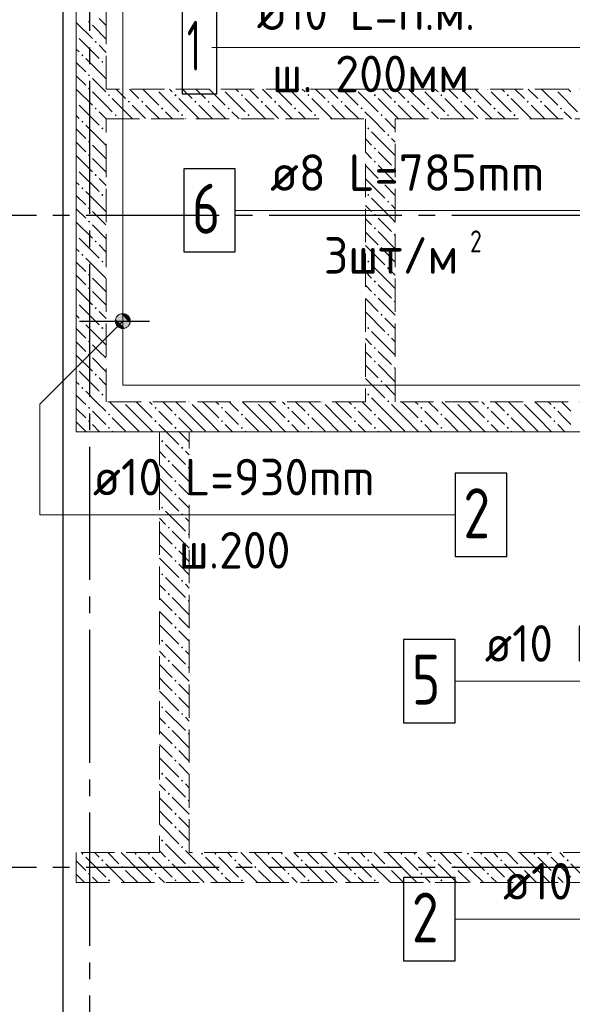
# Model space of a CAD drawing. Header units: millimetres. Extents: x 0 to 40165, y 0 to 42000.
# Tile 12 of 16: x 5130 to 8456, y 31248 to 37167. Entities that reach past the tile are written whole.
import ezdxf

# ---------------------------------------------------------------- set-up
doc = ezdxf.new("R2010")
doc.units = ezdxf.units.MM
doc.linetypes.add('______2', pattern=[270, 200, -70])
doc.linetypes.add('______5', pattern=[1100, 800, -100, 100, -100])
for name, color, linetype, lineweight in [('Standard', 7, 'Continuous', 25), ('ЖБ Перекрытие верхний уровень', 7, 'Continuous', 35), ('ЖБ Стена верхний уровень', 7, 'Continuous', 35), ('Оси', 40, '______5', 18), ('Позиционная метка линия выноска', 7, 'Continuous', 13), ('Позиционная метка номер позиции', 7, 'Continuous', 13)]:
    doc.layers.add(name, color=color, linetype=linetype, lineweight=lineweight)
doc.layers.add('Обрамление П-обр. равн.', color=7, linetype='Continuous', lineweight=25, true_color=0x5f1e0f)
doc.layers.add('Фиксатор', color=7, linetype='Continuous', lineweight=13, true_color=0x494949)
doc.styles.add('ISOCPEUR', font='txt')

msp = doc.modelspace()

# ---------------------------------------------------------------- hatches: boundary and pattern name
at = {"layer": 'ЖБ Стена верхний уровень', "linetype": 'Continuous', "lineweight": 18, "transparency": 33554687}
for points in [[(5541, 37153.1), (5547.5, 37159.6), (5554, 37153.1), (5547.5, 37146.6)], [(5470.5, 37076.6), (5474, 37073.1), (5470.5, 37069.7)], [(5581, 37033.1), (5587.5, 37039.6), (5594, 37033.1), (5587.5, 37026.6)], [(5501, 36953.1), (5507.5, 36959.6), (5514, 36953.1), (5507.5, 36946.6)], [(5621, 36913.1), (5627.5, 36919.6), (5634, 36913.1), (5627.5, 36906.6)], [(5541, 36833.1), (5547.5, 36839.6), (5554, 36833.1), (5547.5, 36826.6)], [(5541, 36753.1), (5547.5, 36759.6), (5554, 36753.1), (5547.5, 36746.6)], [(5661, 36713.1), (5667.5, 36719.6), (5674, 36713.1), (5667.5, 36706.6)], [(5950.8, 36750), (5947.5, 36746.6), (5944.1, 36750)], [(6061, 36713.1), (6067.5, 36719.6), (6074, 36713.1), (6067.5, 36706.6)], [(6350.8, 36750), (6347.5, 36746.6), (6344.1, 36750)], [(6461, 36713.1), (6467.5, 36719.6), (6474, 36713.1), (6467.5, 36706.6)], [(6750.8, 36750), (6747.5, 36746.6), (6744.1, 36750)], [(6861, 36713.1), (6867.5, 36719.6), (6874, 36713.1), (6867.5, 36706.6)], [(7150.8, 36750), (7147.5, 36746.6), (7144.1, 36750)], [(7261, 36713.1), (7267.5, 36719.6), (7274, 36713.1), (7267.5, 36706.6)], [(7550.8, 36750), (7547.5, 36746.6), (7544.1, 36750)], [(7661, 36713.1), (7667.5, 36719.6), (7674, 36713.1), (7667.5, 36706.6)], [(7950.8, 36750), (7947.5, 36746.6), (7944.1, 36750)], [(8061, 36713.1), (8067.5, 36719.6), (8074, 36713.1), (8067.5, 36706.6)], [(8350.8, 36750), (8347.5, 36746.6), (8344.1, 36750)], [(5470.5, 36676.6), (5474, 36673.1), (5470.5, 36669.7)], [(5581, 36633.1), (5587.5, 36639.6), (5594, 36633.1), (5587.5, 36626.6)], [(5781, 36673.1), (5787.5, 36679.6), (5794, 36673.1), (5787.5, 36666.6)], [(5861, 36673.1), (5867.5, 36679.6), (5874, 36673.1), (5867.5, 36666.6)], [(5981, 36633.1), (5987.5, 36639.6), (5994, 36633.1), (5987.5, 36626.6)], [(6181, 36673.1), (6187.5, 36679.6), (6194, 36673.1), (6187.5, 36666.6)], [(6261, 36673.1), (6267.5, 36679.6), (6274, 36673.1), (6267.5, 36666.6)], [(6381, 36633.1), (6387.5, 36639.6), (6394, 36633.1), (6387.5, 36626.6)], [(6581, 36673.1), (6587.5, 36679.6), (6594, 36673.1), (6587.5, 36666.6)], [(6661, 36673.1), (6667.5, 36679.6), (6674, 36673.1), (6667.5, 36666.6)], [(6781, 36633.1), (6787.5, 36639.6), (6794, 36633.1), (6787.5, 36626.6)], [(6981, 36673.1), (6987.5, 36679.6), (6994, 36673.1), (6987.5, 36666.6)], [(7061, 36673.1), (7067.5, 36679.6), (7074, 36673.1), (7067.5, 36666.6)], [(7181, 36633.1), (7187.5, 36639.6), (7194, 36633.1), (7187.5, 36626.6)], [(7381, 36673.1), (7387.5, 36679.6), (7394, 36673.1), (7387.5, 36666.6)], [(7461, 36673.1), (7467.5, 36679.6), (7474, 36673.1), (7467.5, 36666.6)], [(7581, 36633.1), (7587.5, 36639.6), (7594, 36633.1), (7587.5, 36626.6)], [(7781, 36673.1), (7787.5, 36679.6), (7794, 36673.1), (7787.5, 36666.6)], [(7861, 36673.1), (7867.5, 36679.6), (7874, 36673.1), (7867.5, 36666.6)], [(7981, 36633.1), (7987.5, 36639.6), (7994, 36633.1), (7987.5, 36626.6)], [(8181, 36673.1), (8187.5, 36679.6), (8194, 36673.1), (8187.5, 36666.6)], [(8261, 36673.1), (8267.5, 36679.6), (8274, 36673.1), (8267.5, 36666.6)], [(8381, 36633.1), (8387.5, 36639.6), (8394, 36633.1), (8387.5, 36626.6)], [(5701, 36593.1), (5707.5, 36599.6), (5714, 36593.1), (5707.5, 36586.6)], [(6101, 36593.1), (6107.5, 36599.6), (6114, 36593.1), (6107.5, 36586.6)], [(6501, 36593.1), (6507.5, 36599.6), (6514, 36593.1), (6507.5, 36586.6)], [(6901, 36593.1), (6907.5, 36599.6), (6914, 36593.1), (6907.5, 36586.6)], [(7301, 36593.1), (7307.5, 36599.6), (7314, 36593.1), (7307.5, 36586.6)], [(7701, 36593.1), (7707.5, 36599.6), (7714, 36593.1), (7707.5, 36586.6)], [(8101, 36593.1), (8107.5, 36599.6), (8114, 36593.1), (8107.5, 36586.6)], [(5501, 36553.1), (5507.5, 36559.6), (5514, 36553.1), (5507.5, 36546.6)], [(5621, 36513.1), (5627.5, 36519.6), (5634, 36513.1), (5627.5, 36506.6)], [(7221, 36513.1), (7227.5, 36519.6), (7234, 36513.1), (7227.5, 36506.6)], [(7341, 36473.1), (7347.5, 36479.6), (7354, 36473.1), (7347.5, 36466.6)], [(5541, 36433.1), (5547.5, 36439.6), (5554, 36433.1), (5547.5, 36426.6)], [(5541, 36353.1), (5547.5, 36359.6), (5554, 36353.1), (5547.5, 36346.6)], [(7261, 36393.1), (7267.5, 36399.6), (7274, 36393.1), (7267.5, 36386.6)], [(7261, 36313.1), (7267.5, 36319.6), (7274, 36313.1), (7267.5, 36306.6)], [(5470.5, 36276.6), (5474, 36273.1), (5470.5, 36269.7)], [(5581, 36233.1), (5587.5, 36239.6), (5594, 36233.1), (5587.5, 36226.6)], [(7381, 36273.1), (7387.5, 36279.6), (7390.5, 36276.6), (7390.5, 36269.7), (7387.5, 36266.6)], [(7301, 36193.1), (7307.5, 36199.6), (7314, 36193.1), (7307.5, 36186.6)], [(5501, 36153.1), (5507.5, 36159.6), (5514, 36153.1), (5507.5, 36146.6)], [(5621, 36113.1), (5627.5, 36119.6), (5634, 36113.1), (5627.5, 36106.6)], [(7221, 36113.1), (7227.5, 36119.6), (7234, 36113.1), (7227.5, 36106.6)], [(7341, 36073.1), (7347.5, 36079.6), (7354, 36073.1), (7347.5, 36066.6)], [(5541, 36033.1), (5547.5, 36039.6), (5554, 36033.1), (5547.5, 36026.6)], [(7261, 35993.1), (7267.5, 35999.6), (7274, 35993.1), (7267.5, 35986.6)], [(5541, 35953.1), (5547.5, 35959.6), (5554, 35953.1), (5547.5, 35946.6)], [(5470.5, 35876.6), (5474, 35873.1), (5470.5, 35869.7)], [(7261, 35913.1), (7267.5, 35919.6), (7274, 35913.1), (7267.5, 35906.6)], [(7381, 35873.1), (7387.5, 35879.6), (7390.5, 35876.6), (7390.5, 35869.7), (7387.5, 35866.6)], [(5581, 35833.1), (5587.5, 35839.6), (5594, 35833.1), (5587.5, 35826.6)], [(5501, 35753.1), (5507.5, 35759.6), (5514, 35753.1), (5507.5, 35746.6)], [(7301, 35793.1), (7307.5, 35799.6), (7314, 35793.1), (7307.5, 35786.6)], [(5621, 35713.1), (5627.5, 35719.6), (5634, 35713.1), (5627.5, 35706.6)], [(7221, 35713.1), (7227.5, 35719.6), (7234, 35713.1), (7227.5, 35706.6)], [(5541, 35633.1), (5547.5, 35639.6), (5554, 35633.1), (5547.5, 35626.6)], [(7341, 35673.1), (7347.5, 35679.6), (7354, 35673.1), (7347.5, 35666.6)], [(7261, 35593.1), (7267.5, 35599.6), (7274, 35593.1), (7267.5, 35586.6)], [(5541, 35553.1), (5547.5, 35559.6), (5554, 35553.1), (5547.5, 35546.6)], [(7261, 35513.1), (7267.5, 35519.6), (7274, 35513.1), (7267.5, 35506.6)], [(5470.5, 35476.6), (5474, 35473.1), (5470.5, 35469.7)], [(7381, 35473.1), (7387.5, 35479.6), (7390.5, 35476.6), (7390.5, 35469.7), (7387.5, 35466.6)], [(5581, 35433.1), (5587.5, 35439.6), (5594, 35433.1), (5587.5, 35426.6)], [(7301, 35393.1), (7307.5, 35399.6), (7314, 35393.1), (7307.5, 35386.6)], [(5501, 35353.1), (5507.5, 35359.6), (5514, 35353.1), (5507.5, 35346.6)], [(5621, 35313.1), (5627.5, 35319.6), (5634, 35313.1), (5627.5, 35306.6)], [(7221, 35313.1), (7227.5, 35319.6), (7234, 35313.1), (7227.5, 35306.6)], [(7341, 35273.1), (7347.5, 35279.6), (7354, 35273.1), (7347.5, 35266.6)], [(5541, 35233.1), (5547.5, 35239.6), (5554, 35233.1), (5547.5, 35226.6)], [(5541, 35153.1), (5547.5, 35159.6), (5554, 35153.1), (5547.5, 35146.6)], [(7261, 35193.1), (7267.5, 35199.6), (7274, 35193.1), (7267.5, 35186.6)], [(7261, 35113.1), (7267.5, 35119.6), (7274, 35113.1), (7267.5, 35106.6)], [(5470.5, 35076.6), (5474, 35073.1), (5470.5, 35069.7)], [(5581, 35033.1), (5587.5, 35039.6), (5594, 35033.1), (5587.5, 35026.6)], [(7381, 35073.1), (7387.5, 35079.6), (7390.5, 35076.6), (7390.5, 35069.7), (7387.5, 35066.6)], [(7301, 34993.1), (7307.5, 34999.6), (7314, 34993.1), (7307.5, 34986.6)], [(5501, 34953.1), (5507.5, 34959.6), (5514, 34953.1), (5507.5, 34946.6)], [(5621, 34913.1), (5627.5, 34919.6), (5634, 34913.1), (5627.5, 34906.6)], [(5750.8, 34870), (5747.5, 34866.6), (5744.1, 34870)], [(6150.8, 34870), (6147.5, 34866.6), (6144.1, 34870)], [(6550.8, 34870), (6547.5, 34866.6), (6544.1, 34870)], [(6950.8, 34870), (6947.5, 34866.6), (6944.1, 34870)], [(7221, 34913.1), (7227.5, 34919.6), (7234, 34913.1), (7227.5, 34906.6)], [(7341, 34873.1), (7347.5, 34879.6), (7354, 34873.1), (7350.8, 34870), (7344.1, 34870)], [(7350.8, 34870), (7347.5, 34866.6), (7344.1, 34870)], [(7750.8, 34870), (7747.5, 34866.6), (7744.1, 34870)], [(8150.8, 34870), (8147.5, 34866.6), (8144.1, 34870)], [(5541, 34833.1), (5547.5, 34839.6), (5554, 34833.1), (5547.5, 34826.6)], [(5941, 34833.1), (5947.5, 34839.6), (5954, 34833.1), (5947.5, 34826.6)], [(6341, 34833.1), (6347.5, 34839.6), (6354, 34833.1), (6347.5, 34826.6)], [(6741, 34833.1), (6747.5, 34839.6), (6754, 34833.1), (6747.5, 34826.6)], [(7141, 34833.1), (7147.5, 34839.6), (7154, 34833.1), (7147.5, 34826.6)], [(7541, 34833.1), (7547.5, 34839.6), (7554, 34833.1), (7547.5, 34826.6)], [(7941, 34833.1), (7947.5, 34839.6), (7954, 34833.1), (7947.5, 34826.6)], [(8341, 34833.1), (8347.5, 34839.6), (8354, 34833.1), (8347.5, 34826.6)], [(5541, 34753.1), (5547.5, 34759.6), (5554, 34753.1), (5547.5, 34746.6)], [(5661, 34793.1), (5667.5, 34799.6), (5674, 34793.1), (5667.5, 34786.6)], [(5941, 34753.1), (5947.5, 34759.6), (5954, 34753.1), (5947.5, 34746.6)], [(6061, 34793.1), (6067.5, 34799.6), (6074, 34793.1), (6067.5, 34786.6)], [(6341, 34753.1), (6347.5, 34759.6), (6354, 34753.1), (6347.5, 34746.6)], [(6461, 34793.1), (6467.5, 34799.6), (6474, 34793.1), (6467.5, 34786.6)], [(6741, 34753.1), (6747.5, 34759.6), (6754, 34753.1), (6747.5, 34746.6)], [(6861, 34793.1), (6867.5, 34799.6), (6874, 34793.1), (6867.5, 34786.6)], [(7141, 34753.1), (7147.5, 34759.6), (7154, 34753.1), (7147.5, 34746.6)], [(7261, 34793.1), (7267.5, 34799.6), (7274, 34793.1), (7267.5, 34786.6)], [(7541, 34753.1), (7547.5, 34759.6), (7554, 34753.1), (7547.5, 34746.6)], [(7661, 34793.1), (7667.5, 34799.6), (7674, 34793.1), (7667.5, 34786.6)], [(7941, 34753.1), (7947.5, 34759.6), (7954, 34753.1), (7947.5, 34746.6)], [(8061, 34793.1), (8067.5, 34799.6), (8074, 34793.1), (8067.5, 34786.6)], [(8341, 34753.1), (8347.5, 34759.6), (8354, 34753.1), (8347.5, 34746.6)], [(5661, 34713.1), (5667.5, 34719.6), (5674, 34713.1), (5667.5, 34706.6)], [(6061, 34713.1), (6067.5, 34719.6), (6074, 34713.1), (6067.5, 34706.6)], [(6461, 34713.1), (6467.5, 34719.6), (6474, 34713.1), (6467.5, 34706.6)], [(6861, 34713.1), (6867.5, 34719.6), (6874, 34713.1), (6867.5, 34706.6)], [(7261, 34713.1), (7267.5, 34719.6), (7274, 34713.1), (7267.5, 34706.6)], [(7661, 34713.1), (7667.5, 34719.6), (7674, 34713.1), (7667.5, 34706.6)], [(8061, 34713.1), (8067.5, 34719.6), (8074, 34713.1), (8067.5, 34706.6)], [(5981, 34633.1), (5987.5, 34639.6), (5994, 34633.1), (5987.5, 34626.6)], [(6101, 34593.1), (6107.5, 34599.6), (6114, 34593.1), (6107.5, 34586.6)], [(6021, 34513.1), (6027.5, 34519.6), (6034, 34513.1), (6027.5, 34506.6)], [(6141, 34473.1), (6147.5, 34479.6), (6150.5, 34476.6), (6150.5, 34469.7), (6147.5, 34466.6)], [(6061, 34393.1), (6067.5, 34399.6), (6074, 34393.1), (6067.5, 34386.6)], [(6061, 34313.1), (6067.5, 34319.6), (6074, 34313.1), (6067.5, 34306.6)], [(5981, 34233.1), (5987.5, 34239.6), (5994, 34233.1), (5987.5, 34226.6)], [(6101, 34193.1), (6107.5, 34199.6), (6114, 34193.1), (6107.5, 34186.6)], [(6021, 34113.1), (6027.5, 34119.6), (6034, 34113.1), (6027.5, 34106.6)], [(6141, 34073.1), (6147.5, 34079.6), (6150.5, 34076.6), (6150.5, 34069.7), (6147.5, 34066.6)], [(6061, 33993.1), (6067.5, 33999.6), (6074, 33993.1), (6067.5, 33986.6)], [(6061, 33913.1), (6067.5, 33919.6), (6074, 33913.1), (6067.5, 33906.6)], [(5981, 33833.1), (5987.5, 33839.6), (5994, 33833.1), (5987.5, 33826.6)], [(6101, 33793.1), (6107.5, 33799.6), (6114, 33793.1), (6107.5, 33786.6)], [(6021, 33713.1), (6027.5, 33719.6), (6034, 33713.1), (6027.5, 33706.6)], [(6141, 33673.1), (6147.5, 33679.6), (6150.5, 33676.6), (6150.5, 33669.7), (6147.5, 33666.6)], [(6061, 33593.1), (6067.5, 33599.6), (6074, 33593.1), (6067.5, 33586.6)], [(6061, 33513.1), (6067.5, 33519.6), (6074, 33513.1), (6067.5, 33506.6)], [(5981, 33433.1), (5987.5, 33439.6), (5994, 33433.1), (5987.5, 33426.6)], [(6101, 33393.1), (6107.5, 33399.6), (6114, 33393.1), (6107.5, 33386.6)], [(6021, 33313.1), (6027.5, 33319.6), (6034, 33313.1), (6027.5, 33306.6)], [(6141, 33273.1), (6147.5, 33279.6), (6150.5, 33276.6), (6150.5, 33269.7), (6147.5, 33266.6)], [(6061, 33193.1), (6067.5, 33199.6), (6074, 33193.1), (6067.5, 33186.6)], [(6061, 33113.1), (6067.5, 33119.6), (6074, 33113.1), (6067.5, 33106.6)], [(5981, 33033.1), (5987.5, 33039.6), (5994, 33033.1), (5987.5, 33026.6)], [(6101, 32993.1), (6107.5, 32999.6), (6114, 32993.1), (6107.5, 32986.6)], [(6021, 32913.1), (6027.5, 32919.6), (6034, 32913.1), (6027.5, 32906.6)], [(6141, 32873.1), (6147.5, 32879.6), (6150.5, 32876.6), (6150.5, 32869.7), (6147.5, 32866.6)], [(6061, 32793.1), (6067.5, 32799.6), (6074, 32793.1), (6067.5, 32786.6)], [(6061, 32713.1), (6067.5, 32719.6), (6074, 32713.1), (6067.5, 32706.6)], [(5981, 32633.1), (5987.5, 32639.6), (5994, 32633.1), (5987.5, 32626.6)], [(6101, 32593.1), (6107.5, 32599.6), (6114, 32593.1), (6107.5, 32586.6)], [(6021, 32513.1), (6027.5, 32519.6), (6034, 32513.1), (6027.5, 32506.6)], [(6141, 32473.1), (6147.5, 32479.6), (6150.5, 32476.6), (6150.5, 32469.7), (6147.5, 32466.6)], [(6061, 32393.1), (6067.5, 32399.6), (6074, 32393.1), (6067.5, 32386.6)], [(6061, 32313.1), (6067.5, 32319.6), (6074, 32313.1), (6067.5, 32306.6)], [(5981, 32233.1), (5987.5, 32239.6), (5994, 32233.1), (5987.5, 32226.6)], [(6101, 32193.1), (6107.5, 32199.6), (6114, 32193.1), (6107.5, 32186.6)], [(5501, 32153.1), (5507.5, 32159.6), (5514, 32153.1), (5507.5, 32146.6)], [(5821, 32153.1), (5827.5, 32159.6), (5834, 32153.1), (5827.5, 32146.6)], [(5901, 32153.1), (5907.5, 32159.6), (5914, 32153.1), (5907.5, 32146.6)], [(6221, 32153.1), (6227.5, 32159.6), (6234, 32153.1), (6227.5, 32146.6)], [(6301, 32153.1), (6307.5, 32159.6), (6314, 32153.1), (6307.5, 32146.6)], [(6621, 32153.1), (6627.5, 32159.6), (6634, 32153.1), (6627.5, 32146.6)], [(6701, 32153.1), (6707.5, 32159.6), (6714, 32153.1), (6707.5, 32146.6)], [(7021, 32153.1), (7027.5, 32159.6), (7034, 32153.1), (7027.5, 32146.6)], [(7101, 32153.1), (7107.5, 32159.6), (7114, 32153.1), (7107.5, 32146.6)], [(7421, 32153.1), (7427.5, 32159.6), (7434, 32153.1), (7427.5, 32146.6)], [(7501, 32153.1), (7507.5, 32159.6), (7514, 32153.1), (7507.5, 32146.6)], [(7821, 32153.1), (7827.5, 32159.6), (7834, 32153.1), (7827.5, 32146.6)], [(7901, 32153.1), (7907.5, 32159.6), (7914, 32153.1), (7907.5, 32146.6)], [(8221, 32153.1), (8227.5, 32159.6), (8234, 32153.1), (8227.5, 32146.6)], [(8301, 32153.1), (8307.5, 32159.6), (8314, 32153.1), (8307.5, 32146.6)], [(5621, 32113.1), (5627.5, 32119.6), (5634, 32113.1), (5627.5, 32106.6)], [(5741, 32073.1), (5747.5, 32079.6), (5754, 32073.1), (5747.5, 32066.6)], [(6021, 32113.1), (6027.5, 32119.6), (6034, 32113.1), (6027.5, 32106.6)], [(6141, 32073.1), (6147.5, 32079.6), (6154, 32073.1), (6147.5, 32066.6)], [(6421, 32113.1), (6427.5, 32119.6), (6434, 32113.1), (6427.5, 32106.6)], [(6541, 32073.1), (6547.5, 32079.6), (6554, 32073.1), (6547.5, 32066.6)], [(6821, 32113.1), (6827.5, 32119.6), (6834, 32113.1), (6827.5, 32106.6)], [(6941, 32073.1), (6947.5, 32079.6), (6954, 32073.1), (6947.5, 32066.6)], [(7221, 32113.1), (7227.5, 32119.6), (7234, 32113.1), (7227.5, 32106.6)], [(7341, 32073.1), (7347.5, 32079.6), (7354, 32073.1), (7347.5, 32066.6)], [(7621, 32113.1), (7627.5, 32119.6), (7634, 32113.1), (7627.5, 32106.6)], [(7741, 32073.1), (7747.5, 32079.6), (7754, 32073.1), (7747.5, 32066.6)], [(8021, 32113.1), (8027.5, 32119.6), (8034, 32113.1), (8027.5, 32106.6)], [(8141, 32073.1), (8147.5, 32079.6), (8154, 32073.1), (8147.5, 32066.6)], [(8421, 32113.1), (8427.5, 32119.6), (8434, 32113.1), (8427.5, 32106.6)], [(5541, 32033.1), (5547.5, 32039.6), (5554, 32033.1), (5547.5, 32026.6)], [(5941, 32033.1), (5947.5, 32039.6), (5954, 32033.1), (5947.5, 32026.6)], [(6341, 32033.1), (6347.5, 32039.6), (6354, 32033.1), (6347.5, 32026.6)], [(6741, 32033.1), (6747.5, 32039.6), (6754, 32033.1), (6747.5, 32026.6)], [(7141, 32033.1), (7147.5, 32039.6), (7154, 32033.1), (7147.5, 32026.6)], [(7541, 32033.1), (7547.5, 32039.6), (7554, 32033.1), (7547.5, 32026.6)], [(7941, 32033.1), (7947.5, 32039.6), (7954, 32033.1), (7947.5, 32026.6)], [(8341, 32033.1), (8347.5, 32039.6), (8354, 32033.1), (8347.5, 32026.6)], [(5661, 31993.1), (5667.5, 31999.6), (5674, 31993.1), (5667.5, 31986.6)], [(6061, 31993.1), (6067.5, 31999.6), (6074, 31993.1), (6067.5, 31986.6)], [(6461, 31993.1), (6467.5, 31999.6), (6474, 31993.1), (6467.5, 31986.6)], [(6861, 31993.1), (6867.5, 31999.6), (6874, 31993.1), (6867.5, 31986.6)], [(7261, 31993.1), (7267.5, 31999.6), (7274, 31993.1), (7267.5, 31986.6)], [(7661, 31993.1), (7667.5, 31999.6), (7674, 31993.1), (7667.5, 31986.6)], [(8061, 31993.1), (8067.5, 31999.6), (8074, 31993.1), (8067.5, 31986.6)]]:
    msp.add_hatch(color=7, dxfattribs=at).paths.add_polyline_path(points, flags=16)
at = {"layer": 'Позиционная метка номер позиции', "linetype": 'Continuous', "lineweight": 13, "transparency": 33554687}
for points in [[(5793.8, 35343.5), (5739.1, 35398.3), (5718.7, 35386.8)], [(5793.8, 35366.5), (5762, 35398.3), (5739.1, 35398.3)], [(5793.8, 35366.5), (5739.1, 35398.3), (5793.8, 35343.5)], [(5762, 35398.3), (5793.8, 35366.5), (5782.3, 35386.8)], [(5782.3, 35323.2), (5718.7, 35386.8), (5707.3, 35366.5)], [(5782.3, 35323.2), (5707.3, 35366.5), (5762, 35311.7)], [(5762, 35311.7), (5707.3, 35366.5), (5707.3, 35343.5)], [(5762, 35311.7), (5707.3, 35343.5), (5739.1, 35311.7)], [(5739.1, 35311.7), (5707.3, 35343.5), (5718.7, 35323.2)], [(5793.8, 35343.5), (5718.7, 35386.8), (5782.3, 35323.2)]]:
    msp.add_hatch(color=7, dxfattribs=at).paths.add_polyline_path(points)

# ---------------------------------------------------------------- linework, layer by layer
at = {"layer": 'Standard', "color": 254, "linetype": 'Continuous', "lineweight": 25, "true_color": 0xc4c4ff, "transparency": 33554687}
msp.add_lwpolyline([(5390.5, 12429.8), (18669.4, 12429.8), (18669.4, 40400), (5390.5, 40400), (5390.5, 12429.8)], dxfattribs=at)
at = {"layer": 'ЖБ Перекрытие верхний уровень', "color": 7, "linetype": 'Continuous', "lineweight": 18, "transparency": 33554687}
for p, q in [((5470.5, 38920), (5470.5, 34690)), ((5470.5, 34690), (10195.5, 34690))]:
    msp.add_line(p, q, dxfattribs=at)
at = {"layer": 'ЖБ Стена верхний уровень', "color": 251, "linetype": '______2', "lineweight": 13, "true_color": 0x656565, "transparency": 33554687}
for p, q in [((5470.5, 39820), (5470.5, 36750)), ((5650.5, 36750), (5650.5, 39820)), ((5470.5, 36750), (5470.5, 36570)), ((10050.5, 36750), (5650.5, 36750)), ((5470.5, 36570), (5470.5, 34870)), ((5650.5, 34870), (5650.5, 36570)), ((5650.5, 36570), (7210.5, 36570)), ((7210.5, 36570), (7210.5, 34870)), ((7390.5, 36570), (10050.5, 36570)), ((7390.5, 34870), (7390.5, 36570)), ((5470.5, 34870), (5470.5, 34690)), ((7210.5, 34870), (5650.5, 34870)), ((10050.5, 34870), (7390.5, 34870)), ((5470.5, 34690), (5970.5, 34690)), ((5970.5, 34690), (5970.5, 32160)), ((6150.5, 34690), (11300.5, 34690)), ((6150.5, 32160), (6150.5, 34690)), ((5970.5, 32160), (5470.5, 32160)), ((5470.5, 32160), (5470.5, 31980)), ((11300.5, 32160), (6150.5, 32160)), ((5470.5, 31980), (11300.5, 31980))]:
    msp.add_line(p, q, dxfattribs=at)
at = {"layer": 'ЖБ Стена верхний уровень', "color": 9, "linetype": 'Continuous', "lineweight": 18, "true_color": 0xc7c7c7, "transparency": 33554687}
for p, q in [((5647.5, 37133.1), (5607.5, 37173.1)), ((5470.5, 37150.1), (5567.5, 37053.1)), ((5567.5, 37133.1), (5650.5, 37050.1)), ((5487.5, 37053.1), (5607.5, 36933.1)), ((5607.5, 37013.1), (5650.5, 36970.1)), ((5487.5, 36973.1), (5470.5, 36990.1)), ((5527.5, 36933.1), (5647.5, 36813.1)), ((5470.5, 36910.1), (5527.5, 36853.1)), ((5650.5, 36890.1), (5647.5, 36893.1)), ((5470.5, 36830.1), (5527.5, 36773.1)), ((5607.5, 36773.1), (5567.5, 36813.1)), ((5647.5, 36733.1), (5607.5, 36773.1)), ((5470.5, 36750.1), (5567.5, 36653.1)), ((5567.5, 36733.1), (5650.5, 36650.1)), ((5710.6, 36750), (5767.5, 36693.1)), ((5790.6, 36750), (5847.5, 36693.1)), ((5870.6, 36750), (5967.5, 36653.1)), ((5967.5, 36733.1), (6087.5, 36613.1)), ((6047.5, 36733.1), (6030.6, 36750)), ((6110.6, 36750), (6167.5, 36693.1)), ((6190.6, 36750), (6247.5, 36693.1)), ((6270.6, 36750), (6367.5, 36653.1)), ((6367.5, 36733.1), (6487.5, 36613.1)), ((6447.5, 36733.1), (6430.6, 36750)), ((6510.6, 36750), (6567.5, 36693.1)), ((6590.6, 36750), (6647.5, 36693.1)), ((6670.6, 36750), (6767.5, 36653.1)), ((6767.5, 36733.1), (6887.5, 36613.1)), ((6847.5, 36733.1), (6830.6, 36750)), ((6910.6, 36750), (6967.5, 36693.1)), ((6990.6, 36750), (7047.5, 36693.1)), ((7070.6, 36750), (7167.5, 36653.1)), ((7167.5, 36733.1), (7287.5, 36613.1)), ((7247.5, 36733.1), (7230.6, 36750)), ((7310.6, 36750), (7367.5, 36693.1)), ((7390.6, 36750), (7447.5, 36693.1)), ((7470.6, 36750), (7567.5, 36653.1)), ((7567.5, 36733.1), (7687.5, 36613.1)), ((7647.5, 36733.1), (7630.6, 36750)), ((7710.6, 36750), (7767.5, 36693.1)), ((7790.6, 36750), (7847.5, 36693.1)), ((7870.6, 36750), (7967.5, 36653.1)), ((7967.5, 36733.1), (8087.5, 36613.1)), ((8047.5, 36733.1), (8030.6, 36750)), ((8110.6, 36750), (8167.5, 36693.1)), ((8190.6, 36750), (8247.5, 36693.1)), ((8270.6, 36750), (8367.5, 36653.1)), ((8367.5, 36733.1), (8487.5, 36613.1)), ((8447.5, 36733.1), (8430.6, 36750)), ((5487.5, 36653.1), (5607.5, 36533.1)), ((5650.5, 36650.1), (5687.5, 36613.1)), ((5687.5, 36693.1), (5807.5, 36573.1)), ((5847.5, 36613.1), (5807.5, 36653.1)), ((5887.5, 36653.1), (5970.6, 36570)), ((6087.5, 36693.1), (6207.5, 36573.1)), ((6247.5, 36613.1), (6207.5, 36653.1)), ((6287.5, 36653.1), (6370.6, 36570)), ((6487.5, 36693.1), (6607.5, 36573.1)), ((6647.5, 36613.1), (6607.5, 36653.1)), ((6687.5, 36653.1), (6770.6, 36570)), ((6887.5, 36693.1), (7007.5, 36573.1)), ((7047.5, 36613.1), (7007.5, 36653.1)), ((7087.5, 36653.1), (7170.6, 36570)), ((7287.5, 36693.1), (7407.5, 36573.1)), ((7447.5, 36613.1), (7407.5, 36653.1)), ((7487.5, 36653.1), (7570.6, 36570)), ((7687.5, 36693.1), (7807.5, 36573.1)), ((7847.5, 36613.1), (7807.5, 36653.1)), ((7887.5, 36653.1), (7970.6, 36570)), ((8087.5, 36693.1), (8207.5, 36573.1)), ((8247.5, 36613.1), (8207.5, 36653.1)), ((8287.5, 36653.1), (8370.6, 36570)), ((5487.5, 36573.1), (5470.5, 36590.1)), ((5607.5, 36613.1), (5650.5, 36570.1)), ((5887.5, 36573.1), (5847.5, 36613.1)), ((6007.5, 36613.1), (6050.6, 36570)), ((6287.5, 36573.1), (6247.5, 36613.1)), ((6407.5, 36613.1), (6450.6, 36570)), ((6687.5, 36573.1), (6647.5, 36613.1)), ((6807.5, 36613.1), (6850.6, 36570)), ((7087.5, 36573.1), (7047.5, 36613.1)), ((7207.5, 36613.1), (7250.6, 36570)), ((7487.5, 36573.1), (7447.5, 36613.1)), ((7607.5, 36613.1), (7650.6, 36570)), ((7887.5, 36573.1), (7847.5, 36613.1)), ((8007.5, 36613.1), (8050.6, 36570)), ((8287.5, 36573.1), (8247.5, 36613.1)), ((8407.5, 36613.1), (8450.6, 36570)), ((5527.5, 36533.1), (5647.5, 36413.1)), ((5650.5, 36570.1), (5650.6, 36570)), ((5730.6, 36570), (5727.5, 36573.1)), ((6130.6, 36570), (6127.5, 36573.1)), ((6530.6, 36570), (6527.5, 36573.1)), ((6930.6, 36570), (6927.5, 36573.1)), ((7250.6, 36570), (7327.5, 36493.1)), ((7330.6, 36570), (7327.5, 36573.1)), ((7390.5, 36510.1), (7330.6, 36570)), ((7730.6, 36570), (7727.5, 36573.1)), ((8130.6, 36570), (8127.5, 36573.1)), ((5470.5, 36510.1), (5527.5, 36453.1)), ((5650.5, 36490.1), (5647.5, 36493.1)), ((7367.5, 36373.1), (7247.5, 36493.1)), ((5470.5, 36430.1), (5527.5, 36373.1)), ((5607.5, 36373.1), (5567.5, 36413.1)), ((7210.5, 36450.1), (7247.5, 36413.1)), ((7367.5, 36453.1), (7390.5, 36430.1)), ((5470.5, 36350.1), (5567.5, 36253.1)), ((5647.5, 36333.1), (5607.5, 36373.1)), ((7247.5, 36333.1), (7210.5, 36370.1)), ((7287.5, 36373.1), (7367.5, 36293.1)), ((7367.5, 36373.1), (7390.5, 36350.1)), ((5567.5, 36333.1), (5650.5, 36250.1)), ((7210.5, 36290.1), (7287.5, 36213.1)), ((7287.5, 36293.1), (7390.5, 36190.1)), ((5487.5, 36253.1), (5607.5, 36133.1)), ((5487.5, 36173.1), (5470.5, 36190.1)), ((5607.5, 36213.1), (5650.5, 36170.1)), ((7210.5, 36210.1), (7327.5, 36093.1)), ((7390.5, 36110.1), (7327.5, 36173.1)), ((5470.5, 36110.1), (5527.5, 36053.1)), ((5527.5, 36133.1), (5647.5, 36013.1)), ((5650.5, 36090.1), (5647.5, 36093.1)), ((7210.5, 36050.1), (7247.5, 36013.1)), ((7367.5, 35973.1), (7247.5, 36093.1)), ((7367.5, 36053.1), (7390.5, 36030.1)), ((5470.5, 36030.1), (5527.5, 35973.1)), ((5607.5, 35973.1), (5567.5, 36013.1)), ((5470.5, 35950.1), (5567.5, 35853.1)), ((5567.5, 35933.1), (5650.5, 35850.1)), ((5647.5, 35933.1), (5607.5, 35973.1)), ((7247.5, 35933.1), (7210.5, 35970.1)), ((7287.5, 35973.1), (7367.5, 35893.1)), ((7367.5, 35973.1), (7390.5, 35950.1)), ((7210.5, 35890.1), (7287.5, 35813.1)), ((7287.5, 35893.1), (7390.5, 35790.1)), ((5487.5, 35853.1), (5607.5, 35733.1)), ((5607.5, 35813.1), (5650.5, 35770.1)), ((7210.5, 35810.1), (7327.5, 35693.1)), ((5487.5, 35773.1), (5470.5, 35790.1)), ((7390.5, 35710.1), (7327.5, 35773.1)), ((5470.5, 35710.1), (5527.5, 35653.1)), ((5527.5, 35733.1), (5647.5, 35613.1)), ((5650.5, 35690.1), (5647.5, 35693.1)), ((7367.5, 35573.1), (7247.5, 35693.1)), ((7210.5, 35650.1), (7247.5, 35613.1)), ((7367.5, 35653.1), (7390.5, 35630.1)), ((5470.5, 35630.1), (5527.5, 35573.1)), ((5607.5, 35573.1), (5567.5, 35613.1)), ((5647.5, 35533.1), (5607.5, 35573.1)), ((7287.5, 35573.1), (7367.5, 35493.1)), ((7367.5, 35573.1), (7390.5, 35550.1)), ((5470.5, 35550.1), (5567.5, 35453.1)), ((5567.5, 35533.1), (5650.5, 35450.1)), ((7247.5, 35533.1), (7210.5, 35570.1)), ((7210.5, 35490.1), (7287.5, 35413.1)), ((7287.5, 35493.1), (7390.5, 35390.1)), ((5487.5, 35453.1), (5607.5, 35333.1)), ((5607.5, 35413.1), (5650.5, 35370.1)), ((7210.5, 35410.1), (7327.5, 35293.1)), ((5487.5, 35373.1), (5470.5, 35390.1)), ((7390.5, 35310.1), (7327.5, 35373.1)), ((5470.5, 35310.1), (5527.5, 35253.1)), ((5527.5, 35333.1), (5647.5, 35213.1)), ((5650.5, 35290.1), (5647.5, 35293.1)), ((7367.5, 35173.1), (7247.5, 35293.1)), ((5470.5, 35230.1), (5527.5, 35173.1)), ((7210.5, 35250.1), (7247.5, 35213.1)), ((7367.5, 35253.1), (7390.5, 35230.1)), ((5607.5, 35173.1), (5567.5, 35213.1)), ((5647.5, 35133.1), (5607.5, 35173.1)), ((7247.5, 35133.1), (7210.5, 35170.1)), ((7287.5, 35173.1), (7367.5, 35093.1)), ((7367.5, 35173.1), (7390.5, 35150.1)), ((5470.5, 35150.1), (5567.5, 35053.1)), ((5567.5, 35133.1), (5650.5, 35050.1)), ((5487.5, 35053.1), (5607.5, 34933.1)), ((7210.5, 35090.1), (7287.5, 35013.1)), ((7287.5, 35093.1), (7390.5, 34990.1)), ((5487.5, 34973.1), (5470.5, 34990.1)), ((5607.5, 35013.1), (5650.5, 34970.1)), ((7210.5, 35010.1), (7327.5, 34893.1)), ((5527.5, 34933.1), (5590.6, 34870)), ((7390.5, 34910.1), (7327.5, 34973.1)), ((5470.5, 34910.1), (5510.6, 34870)), ((5510.6, 34870), (5527.5, 34853.1)), ((5590.6, 34870), (5647.5, 34813.1)), ((5650.5, 34890.1), (5647.5, 34893.1)), ((5767.5, 34773.1), (5670.6, 34870)), ((5847.5, 34853.1), (5830.6, 34870)), ((5910.6, 34870), (5927.5, 34853.1)), ((5990.6, 34870), (6047.5, 34813.1)), ((6167.5, 34773.1), (6070.6, 34870)), ((6247.5, 34853.1), (6230.6, 34870)), ((6310.6, 34870), (6327.5, 34853.1)), ((6390.6, 34870), (6447.5, 34813.1)), ((6567.5, 34773.1), (6470.6, 34870)), ((6647.5, 34853.1), (6630.6, 34870)), ((6710.6, 34870), (6727.5, 34853.1)), ((6790.6, 34870), (6847.5, 34813.1)), ((6967.5, 34773.1), (6870.6, 34870)), ((7047.5, 34853.1), (7030.6, 34870)), ((7110.6, 34870), (7127.5, 34853.1)), ((7190.6, 34870), (7247.5, 34813.1)), ((7270.6, 34870), (7247.5, 34893.1)), ((7367.5, 34773.1), (7270.6, 34870)), ((7447.5, 34853.1), (7430.6, 34870)), ((7510.6, 34870), (7527.5, 34853.1)), ((7590.6, 34870), (7647.5, 34813.1)), ((7767.5, 34773.1), (7670.6, 34870)), ((7847.5, 34853.1), (7830.6, 34870)), ((7910.6, 34870), (7927.5, 34853.1)), ((7990.6, 34870), (8047.5, 34813.1)), ((8167.5, 34773.1), (8070.6, 34870)), ((8247.5, 34853.1), (8230.6, 34870)), ((8310.6, 34870), (8327.5, 34853.1)), ((8390.6, 34870), (8447.5, 34813.1)), ((5470.5, 34830.1), (5527.5, 34773.1)), ((5607.5, 34773.1), (5567.5, 34813.1)), ((5767.5, 34853.1), (5847.5, 34773.1)), ((5847.5, 34853.1), (5927.5, 34773.1)), ((6007.5, 34773.1), (5967.5, 34813.1)), ((6167.5, 34853.1), (6247.5, 34773.1)), ((6247.5, 34853.1), (6327.5, 34773.1)), ((6407.5, 34773.1), (6367.5, 34813.1)), ((6567.5, 34853.1), (6647.5, 34773.1)), ((6647.5, 34853.1), (6727.5, 34773.1)), ((6807.5, 34773.1), (6767.5, 34813.1)), ((6967.5, 34853.1), (7047.5, 34773.1)), ((7047.5, 34853.1), (7127.5, 34773.1)), ((7207.5, 34773.1), (7167.5, 34813.1)), ((7367.5, 34853.1), (7447.5, 34773.1)), ((7447.5, 34853.1), (7527.5, 34773.1)), ((7607.5, 34773.1), (7567.5, 34813.1)), ((7767.5, 34853.1), (7847.5, 34773.1)), ((7847.5, 34853.1), (7927.5, 34773.1)), ((8007.5, 34773.1), (7967.5, 34813.1)), ((8167.5, 34853.1), (8247.5, 34773.1)), ((8247.5, 34853.1), (8327.5, 34773.1)), ((8407.5, 34773.1), (8367.5, 34813.1)), ((5470.5, 34750.1), (5530.6, 34690)), ((5647.5, 34733.1), (5607.5, 34773.1)), ((5687.5, 34773.1), (5767.5, 34693.1)), ((5767.5, 34773.1), (5847.5, 34693.1)), ((5847.5, 34773.1), (5930.6, 34690)), ((6047.5, 34733.1), (6007.5, 34773.1)), ((6087.5, 34773.1), (6167.5, 34693.1)), ((6167.5, 34773.1), (6247.5, 34693.1)), ((6247.5, 34773.1), (6330.6, 34690)), ((6447.5, 34733.1), (6407.5, 34773.1)), ((6487.5, 34773.1), (6567.5, 34693.1)), ((6567.5, 34773.1), (6647.5, 34693.1)), ((6647.5, 34773.1), (6730.6, 34690)), ((6847.5, 34733.1), (6807.5, 34773.1)), ((6887.5, 34773.1), (6967.5, 34693.1)), ((6967.5, 34773.1), (7047.5, 34693.1)), ((7047.5, 34773.1), (7130.6, 34690)), ((7247.5, 34733.1), (7207.5, 34773.1)), ((7287.5, 34773.1), (7367.5, 34693.1)), ((7367.5, 34773.1), (7447.5, 34693.1)), ((7447.5, 34773.1), (7530.6, 34690)), ((7647.5, 34733.1), (7607.5, 34773.1)), ((7687.5, 34773.1), (7767.5, 34693.1)), ((7767.5, 34773.1), (7847.5, 34693.1)), ((7847.5, 34773.1), (7930.6, 34690)), ((8047.5, 34733.1), (8007.5, 34773.1)), ((8087.5, 34773.1), (8167.5, 34693.1)), ((8167.5, 34773.1), (8247.5, 34693.1)), ((8247.5, 34773.1), (8330.6, 34690)), ((8447.5, 34733.1), (8407.5, 34773.1)), ((5567.5, 34733.1), (5610.6, 34690)), ((5687.5, 34693.1), (5690.6, 34690)), ((5967.5, 34733.1), (6010.6, 34690)), ((6010.6, 34690), (6087.5, 34613.1)), ((6087.5, 34693.1), (6090.6, 34690)), ((6090.6, 34690), (6150.5, 34630.1)), ((6367.5, 34733.1), (6410.6, 34690)), ((6487.5, 34693.1), (6490.6, 34690)), ((6767.5, 34733.1), (6810.6, 34690)), ((6887.5, 34693.1), (6890.6, 34690)), ((7167.5, 34733.1), (7210.6, 34690)), ((7287.5, 34693.1), (7290.6, 34690)), ((7567.5, 34733.1), (7610.6, 34690)), ((7687.5, 34693.1), (7690.6, 34690)), ((7967.5, 34733.1), (8010.6, 34690)), ((8087.5, 34693.1), (8090.6, 34690)), ((8367.5, 34733.1), (8410.6, 34690)), ((5970.5, 34570.1), (6007.5, 34533.1)), ((6007.5, 34613.1), (6127.5, 34493.1)), ((6150.5, 34550.1), (6127.5, 34573.1)), ((5970.5, 34490.1), (6047.5, 34413.1)), ((6150.5, 34390.1), (6047.5, 34493.1)), ((6007.5, 34373.1), (5970.5, 34410.1)), ((5970.5, 34330.1), (6087.5, 34213.1)), ((6047.5, 34333.1), (6007.5, 34373.1)), ((6087.5, 34373.1), (6150.5, 34310.1)), ((6087.5, 34293.1), (6150.5, 34230.1)), ((6007.5, 34213.1), (6127.5, 34093.1)), ((5970.5, 34170.1), (6007.5, 34133.1)), ((6150.5, 34150.1), (6127.5, 34173.1)), ((6150.5, 33990.1), (6047.5, 34093.1)), ((5970.5, 34090.1), (6047.5, 34013.1)), ((6007.5, 33973.1), (5970.5, 34010.1)), ((5970.5, 33930.1), (6087.5, 33813.1)), ((6047.5, 33933.1), (6007.5, 33973.1)), ((6087.5, 33973.1), (6150.5, 33910.1)), ((6087.5, 33893.1), (6150.5, 33830.1)), ((6007.5, 33813.1), (6127.5, 33693.1)), ((5970.5, 33770.1), (6007.5, 33733.1)), ((6150.5, 33750.1), (6127.5, 33773.1)), ((5970.5, 33690.1), (6047.5, 33613.1)), ((6150.5, 33590.1), (6047.5, 33693.1)), ((6007.5, 33573.1), (5970.5, 33610.1)), ((6047.5, 33533.1), (6007.5, 33573.1)), ((6087.5, 33573.1), (6150.5, 33510.1)), ((5970.5, 33530.1), (6087.5, 33413.1)), ((6087.5, 33493.1), (6150.5, 33430.1)), ((6007.5, 33413.1), (6127.5, 33293.1)), ((5970.5, 33370.1), (6007.5, 33333.1)), ((6150.5, 33350.1), (6127.5, 33373.1)), ((5970.5, 33290.1), (6047.5, 33213.1)), ((6150.5, 33190.1), (6047.5, 33293.1)), ((6007.5, 33173.1), (5970.5, 33210.1)), ((6047.5, 33133.1), (6007.5, 33173.1)), ((6087.5, 33173.1), (6150.5, 33110.1)), ((5970.5, 33130.1), (6087.5, 33013.1)), ((6087.5, 33093.1), (6150.5, 33030.1)), ((5970.5, 32970.1), (6007.5, 32933.1)), ((6007.5, 33013.1), (6127.5, 32893.1)), ((6150.5, 32950.1), (6127.5, 32973.1)), ((5970.5, 32890.1), (6047.5, 32813.1)), ((6150.5, 32790.1), (6047.5, 32893.1)), ((6007.5, 32773.1), (5970.5, 32810.1)), ((6047.5, 32733.1), (6007.5, 32773.1)), ((6087.5, 32773.1), (6150.5, 32710.1)), ((5970.5, 32730.1), (6087.5, 32613.1)), ((6087.5, 32693.1), (6150.5, 32630.1)), ((6007.5, 32613.1), (6127.5, 32493.1)), ((5970.5, 32570.1), (6007.5, 32533.1)), ((6150.5, 32550.1), (6127.5, 32573.1)), ((5970.5, 32490.1), (6047.5, 32413.1)), ((6150.5, 32390.1), (6047.5, 32493.1)), ((6007.5, 32373.1), (5970.5, 32410.1)), ((5970.5, 32330.1), (6087.5, 32213.1)), ((6047.5, 32333.1), (6007.5, 32373.1)), ((6087.5, 32373.1), (6150.5, 32310.1)), ((6087.5, 32293.1), (6150.5, 32230.1)), ((6007.5, 32213.1), (6060.6, 32160)), ((5580.6, 32160), (5607.5, 32133.1)), ((5660.6, 32160), (5727.5, 32093.1)), ((5847.5, 32053.1), (5740.6, 32160)), ((5970.5, 32170.1), (5980.6, 32160)), ((5980.6, 32160), (6007.5, 32133.1)), ((6060.6, 32160), (6127.5, 32093.1)), ((6140.6, 32160), (6127.5, 32173.1)), ((6247.5, 32053.1), (6140.6, 32160)), ((6380.6, 32160), (6407.5, 32133.1)), ((6460.6, 32160), (6527.5, 32093.1)), ((6647.5, 32053.1), (6540.6, 32160)), ((6780.6, 32160), (6807.5, 32133.1)), ((6860.6, 32160), (6927.5, 32093.1)), ((7047.5, 32053.1), (6940.6, 32160)), ((7180.6, 32160), (7207.5, 32133.1)), ((7260.6, 32160), (7327.5, 32093.1)), ((7447.5, 32053.1), (7340.6, 32160)), ((7580.6, 32160), (7607.5, 32133.1)), ((7660.6, 32160), (7727.5, 32093.1)), ((7847.5, 32053.1), (7740.6, 32160)), ((7980.6, 32160), (8007.5, 32133.1)), ((8060.6, 32160), (8127.5, 32093.1)), ((8247.5, 32053.1), (8140.6, 32160)), ((8380.6, 32160), (8407.5, 32133.1)), ((5470.5, 32110.1), (5527.5, 32053.1)), ((5527.5, 32133.1), (5647.5, 32013.1)), ((5760.6, 31980), (5647.5, 32093.1)), ((5847.5, 32133.1), (5927.5, 32053.1)), ((5927.5, 32133.1), (6047.5, 32013.1)), ((6160.6, 31980), (6047.5, 32093.1)), ((6247.5, 32133.1), (6327.5, 32053.1)), ((6327.5, 32133.1), (6447.5, 32013.1)), ((6560.6, 31980), (6447.5, 32093.1)), ((6647.5, 32133.1), (6727.5, 32053.1)), ((6727.5, 32133.1), (6847.5, 32013.1)), ((6960.6, 31980), (6847.5, 32093.1)), ((7047.5, 32133.1), (7127.5, 32053.1)), ((7127.5, 32133.1), (7247.5, 32013.1)), ((7360.6, 31980), (7247.5, 32093.1)), ((7447.5, 32133.1), (7527.5, 32053.1)), ((7527.5, 32133.1), (7647.5, 32013.1)), ((7760.6, 31980), (7647.5, 32093.1)), ((7847.5, 32133.1), (7927.5, 32053.1)), ((7927.5, 32133.1), (8047.5, 32013.1)), ((8160.6, 31980), (8047.5, 32093.1)), ((8247.5, 32133.1), (8327.5, 32053.1)), ((8327.5, 32133.1), (8447.5, 32013.1)), ((8560.6, 31980), (8447.5, 32093.1)), ((5470.5, 32030.1), (5520.6, 31980)), ((5767.5, 32053.1), (5840.6, 31980)), ((5847.5, 32053.1), (5920.6, 31980)), ((6167.5, 32053.1), (6240.6, 31980)), ((6247.5, 32053.1), (6320.6, 31980)), ((6567.5, 32053.1), (6640.6, 31980)), ((6647.5, 32053.1), (6720.6, 31980)), ((6967.5, 32053.1), (7040.6, 31980)), ((7047.5, 32053.1), (7120.6, 31980)), ((7367.5, 32053.1), (7440.6, 31980)), ((7447.5, 32053.1), (7520.6, 31980)), ((7767.5, 32053.1), (7840.6, 31980)), ((7847.5, 32053.1), (7920.6, 31980)), ((8167.5, 32053.1), (8240.6, 31980)), ((8247.5, 32053.1), (8320.6, 31980)), ((5600.6, 31980), (5567.5, 32013.1)), ((6000.6, 31980), (5967.5, 32013.1)), ((6400.6, 31980), (6367.5, 32013.1)), ((6800.6, 31980), (6767.5, 32013.1)), ((7200.6, 31980), (7167.5, 32013.1)), ((7600.6, 31980), (7567.5, 32013.1)), ((8000.6, 31980), (7967.5, 32013.1)), ((8400.6, 31980), (8367.5, 32013.1))]:
    msp.add_line(p, q, dxfattribs=at)
at = {"layer": 'Обрамление П-обр. равн.', "color": 7, "linetype": 'Continuous', "lineweight": 25, "transparency": 33554687}
msp.add_line((5490.5, 35355), (5910.5, 35355), dxfattribs=at)
at = {"layer": 'Обрамление П-обр. равн.', "color": 7, "linetype": 'Continuous', "lineweight": 13, "transparency": 33554687}
for p, q in [((5550.5, 34190), (7482.5, 34190)), ((7908.5, 33190), (9950.5, 33190)), ((8018.5, 31760), (9950.5, 31760))]:
    msp.add_line(p, q, dxfattribs=at)
at = {"layer": 'Обрамление П-обр. равн.', "color": 7, "linetype": 'Continuous', "lineweight": 25, "transparency": 33554687}
for points in [[(7750.5, 33940), (8060.5, 33940), (8060.5, 34440), (7750.5, 34440), (7750.5, 33940)], [(7440.5, 32940), (7750.5, 32940), (7750.5, 33440), (7440.5, 33440), (7440.5, 32940)], [(7440.5, 31510), (7750.5, 31510), (7750.5, 32010), (7440.5, 32010), (7440.5, 31510)]]:
    msp.add_lwpolyline(points, dxfattribs=at)
at = {"layer": 'Оси', "color": 8, "linetype": '______5', "lineweight": -3, "transparency": 33554687}
for p, q in [((5550.5, 40100), (5550.5, 7060)), ((12930.5, 35990), (3600, 35990)), ((12930.5, 32070), (3600, 32070))]:
    msp.add_line(p, q, dxfattribs=at)
at = {"layer": 'Позиционная метка линия выноска', "color": 251, "linetype": 'Continuous', "lineweight": 13, "true_color": 0x494949, "transparency": 33554687}
msp.add_lwpolyline([(10195.5, 34970), (5750.5, 34970), (5750.5, 38740), (7270.5, 38740), (7270.5, 39720), (11020.5, 39720), (11020.5, 36451.6), (10070.5, 36451.6), (10070.5, 34740)], dxfattribs=at)
at = {"layer": 'Позиционная метка номер позиции', "color": 7, "linetype": 'Continuous', "lineweight": 13, "transparency": 33554687}
for p, q in [((5718.7, 35386.8), (5718.7, 35386.8)), ((5782.3, 35386.8), (5782.3, 35386.8)), ((5718.7, 35323.2), (5718.7, 35323.2)), ((5782.3, 35323.2), (5782.3, 35323.2))]:
    msp.add_line(p, q, dxfattribs=at)
for points in [[(6287.2, 37000.3), (9247.2, 37000.3), (9247.2, 37997.7)], [(9313.3, 36276.4), (9313.3, 36020.3), (6427.2, 36020.3)], [(5750.5, 35355), (5250.5, 34855), (5250.5, 34190), (7750.5, 34190)], [(7750.5, 33190), (10353, 33190), (10748, 33585)], [(10605.5, 32260), (10105.5, 31760), (7750.5, 31760)]]:
    msp.add_lwpolyline(points, dxfattribs=at)
at = {"layer": 'Позиционная метка номер позиции', "color": 7, "linetype": 'Continuous', "lineweight": 25, "transparency": 33554687}
msp.add_lwpolyline([(6107.2, 36720.3), (6317.2, 36720.3), (6317.2, 37280.3), (6107.2, 37280.3), (6107.2, 36720.3)], dxfattribs=at)
at = {"layer": 'Позиционная метка номер позиции', "color": 7, "linetype": 'Continuous', "lineweight": 13, "transparency": 33554687}
msp.add_circle((5750.5, 35355), 45, dxfattribs=at)
at = {"layer": 'Фиксатор', "color": 7, "linetype": 'Continuous', "lineweight": 25, "transparency": 33554687}
msp.add_lwpolyline([(6117.2, 35770.3), (6427.2, 35770.3), (6427.2, 36270.3), (6117.2, 36270.3), (6117.2, 35770.3)], dxfattribs=at)

# ---------------------------------------------------------------- texts
at = {"layer": 'Обрамление П-обр. равн.', "color": 7, "linetype": 'Continuous', "lineweight": 13, "transparency": 33554687, "attachment_point": 7, "style": 'ISOCPEUR'}
for s, insert, char_height, width in [('\\W0.96;ø10 L=930mm ', (5570.5, 34307.3), 220, 1996.291), ('\\W0.78;2', (7800.5, 34050), 300, 326.407), ('\\W0.95;ш.200 ', (6087.5, 33867.3), 220, 962.122), ('\\W0.94;ø10 L=1930mm ', (7928.5, 33307.3), 220, 2104.383), ('\\W0.78;5', (7490.5, 33050), 300, 326.426), ('\\W0.96;ø10 L=930mm ', (8038.5, 31877.3), 220, 1996.291), ('\\W0.78;2', (7490.5, 31620), 300, 326.426)]:
    msp.add_mtext(s, dxfattribs=dict(at, insert=insert, char_height=char_height, width=width))
at = {"layer": 'Позиционная метка номер позиции', "color": 7, "linetype": 'Continuous', "lineweight": 25, "transparency": 33554687, "attachment_point": 7, "style": 'ISOCPEUR'}
for s, insert, char_height, width in [('\\W0.94;Ø10 L=п.м.', (6560.5, 37104.8), 220, 1488.677), ('\\W0.56;1', (6137.2, 36860.3), 300, 233.343), ('\\W0.96;ш. 200мм', (6648.5, 36730.8), 220, 1315.474)]:
    msp.add_mtext(s, dxfattribs=dict(at, insert=insert, char_height=char_height, width=width))
at = {"layer": 'Фиксатор', "color": 7, "linetype": 'Continuous', "lineweight": 13, "transparency": 33554687, "attachment_point": 7, "style": 'ISOCPEUR'}
for s, insert, char_height, width in [('\\W0.98;ø8 L=785mm ', (6637.2, 36137.7), 220, 1888.528), ('\\W0.78;6', (6167.2, 35880.3), 300, 326.407)]:
    msp.add_mtext(s, dxfattribs=dict(at, insert=insert, char_height=char_height, width=width))
at = {"layer": 'Фиксатор', "color": 7, "linetype": 'Continuous', "lineweight": 25, "transparency": 33554687, "attachment_point": 7, "style": 'ISOCPEUR'}
for s, insert, char_height, width in [('\\W0.95;3шт/м', (6960.4, 35639.9), 220, 984.303), ('\\W0.78;2', (7840.4, 35768.2), 132, 143.612)]:
    msp.add_mtext(s, dxfattribs=dict(at, insert=insert, char_height=char_height, width=width))

doc.saveas('drawing.dxf')
